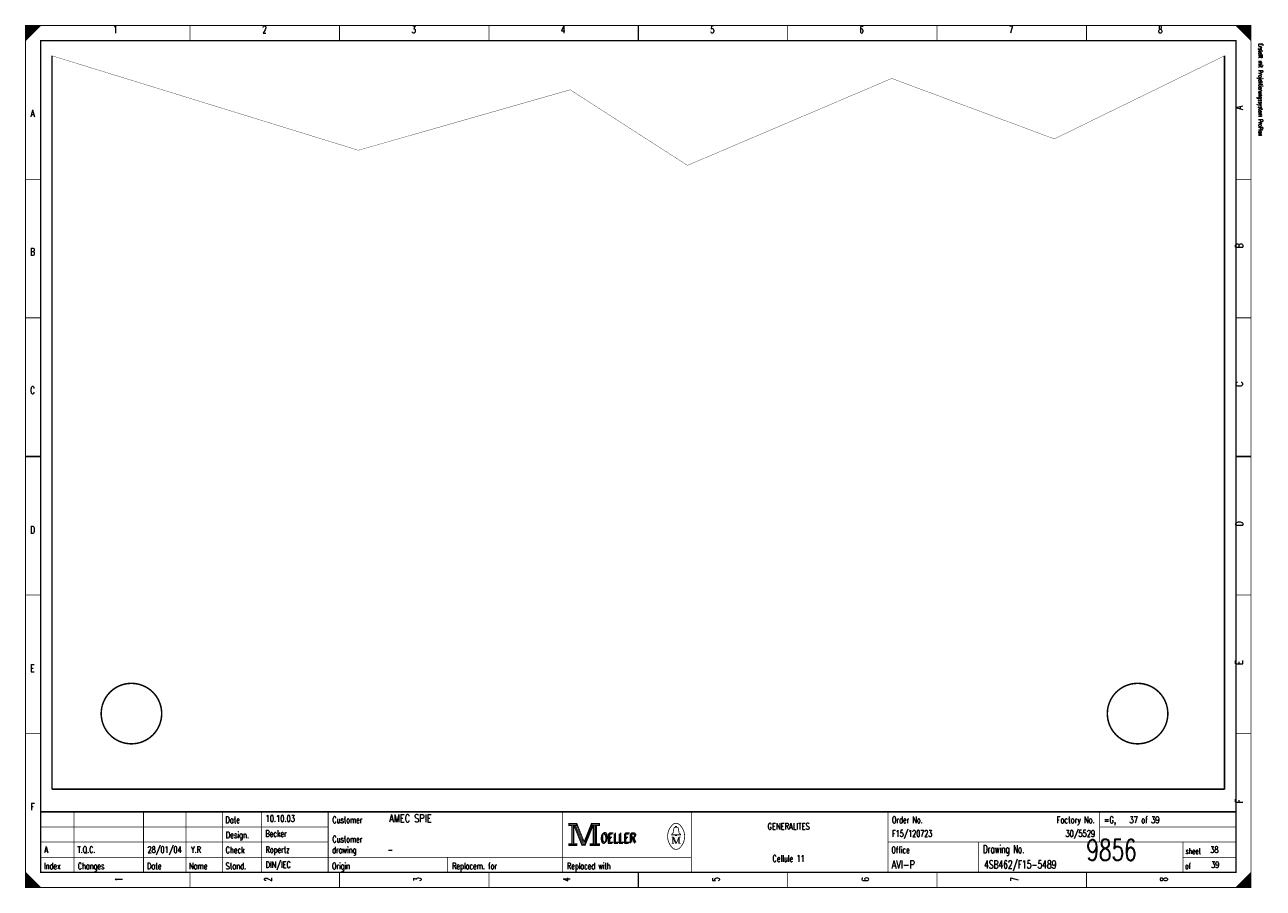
# Model space of a CAD drawing. Extents: x 0 to 409, y 0 to 285.
import ezdxf
from ezdxf.enums import TextEntityAlignment as Align

# ---------------------------------------------------------------- set-up
doc = ezdxf.new("R2010")
doc.units = 0
doc.header["$MEASUREMENT"] = 0
doc.layers.get('0').update_dxf_attribs({"color": 9, "linetype": 'CONTINUOUS'})
doc.styles.get("Standard").update_dxf_attribs({"font": 'romans.shx', "bigfont": 'TXT.shx'})

msp = doc.modelspace()

# ---------------------------------------------------------------- linework, layer by layer
at = {"color": 0, "flags": 128}
for points, const_width in [([(0, 142.5), (0, 285), (405, 285), (405, 0), (0, 0), (0, 142.5)], 0.25), ([(0, 285), (5, 285), (0, 280), (0, 285)], 0.25), ([(0.25, 285), (0.25, 280.25), (0.5, 280.5), (0.5, 285), (0.75, 285), (0.75, 280.75), (1, 281), (1, 285), (1.25, 285), (1.25, 281.25), (1.5, 281.5), (1.5, 285), (1.75, 285), (1.75, 281.75), (2, 282)], 0.25), ([(2, 282), (2, 285), (2.25, 285), (2.25, 282.25), (2.5, 282.5), (2.5, 285), (2.75, 285), (2.75, 282.75), (3, 283), (3, 285), (3.25, 285), (3.25, 283.25), (3.5, 283.5), (3.5, 285), (3.75, 285)], 0.25), ([(3.75, 285), (3.75, 283.75), (4, 284), (4, 285), (4.25, 285), (4.25, 284.25), (4.5, 284.5), (4.5, 285), (4.75, 285), (4.75, 284.75)], 0.25), ([(400, 285), (405, 280), (404.75, 280.25), (404.75, 285), (404.5, 285), (404.5, 280.5), (404.25, 280.75), (404.25, 285), (404, 285), (404, 281), (403.75, 281.25), (403.75, 285), (403.5, 285), (403.5, 281.5), (403.25, 281.75)], 0.25), ([(401.5, 283.5), (401.5, 285), (401.25, 285), (401.25, 283.75), (401, 284), (401, 285), (400.75, 285), (400.75, 284.25), (400.5, 284.5), (400.5, 285), (400.25, 285), (400.25, 284.75)], 0.25), ([(403.25, 281.75), (403.25, 285), (403, 285), (403, 282), (402.75, 282.25), (402.75, 285), (402.5, 285), (402.5, 282.5), (402.25, 282.75), (402.25, 285), (402, 285), (402, 283), (401.75, 283.25), (401.75, 285), (401.5, 285)], 0.25), ([(8.75, 275), (110, 243.75), (180, 263.75), (218.75, 238.75), (286.25, 267.5), (340, 247.5), (396.25, 275)], 0.1), ([(179.5, 21.2), (179.5, 20.5), (180.5, 20.5), (180.5, 14.5), (179.5, 14.5), (179.5, 13.8), (182.2, 13.8), (182.2, 14.5), (181.2, 14.5), (181.2, 20.5), (182.2, 20.5), (182.2, 21.2), (179.5, 21.2)], 0.25), ([(180.7, 20.7), (180.7, 14.3), (181, 14.3), (181, 20.7)], 0.25), ([(181.2, 20.5), (183.9, 13.8), (184.9, 13.8), (187.6, 20.5)], 0.25), ([(181.8, 20.5), (184.2, 14.6), (184.6, 14.6)], 0.25), ([(182.2, 21.2), (184.6, 15.2), (187, 21.2)], 0.25), ([(182.2, 20.5), (184.4, 14.9), (184.7, 14.9)], 0.25), ([(184.6, 14.2), (184.9, 14.2), (187.4, 20.5)], 0.25), ([(184.6, 14.6), (184.8, 14.6), (187.2, 20.5)], 0.25), ([(187.6, 20.5), (187.6, 14.5), (186.6, 14.5), (186.6, 13.8), (187.1, 13.8)], 0.25), ([(187, 21.2), (187, 20.5), (188, 20.5), (188, 14.5), (187, 14.5), (187, 13.8), (189.7, 13.8), (189.7, 14.5), (188.7, 14.5), (188.7, 20.5), (189.7, 20.5), (189.7, 21.2), (187, 21.2)], 0.25), ([(187.8, 20.7), (187.8, 14.3), (188.3, 14.3), (188.3, 20.7), (188.5, 20.7), (188.5, 14.3)], 0.25), ([(214.8, 17.4), (213.5, 17.4), (213.5, 17.6), (214, 18), (214.3, 19.6)], 0.25), ([(213.9, 16.7), (213.9, 14.6), (213.5, 14.6)], 0.25), ([(213.9, 16.7), (214.8, 14.6), (215.1, 14.6)], 0.25), ([(214.8, 19.9), (214.8, 20.2), (215.2, 20.2), (215.2, 19.9)], 0.25), ([(215.2, 17.4), (216.5, 17.4), (216.5, 17.6), (216, 18), (215.7, 19.6)], 0.25), ([(0, 5), (0, 0), (5, 0), (0, 5), (0.25, 4.75), (0.25, 0), (0.5, 0), (0.5, 4.5), (0.75, 4.25), (0.75, 0), (1, 0), (1, 4), (1.25, 3.75), (1.25, 0), (1.5, 0)], 0.25), ([(404.75, 4.75), (404.75, 0), (404.5, 0), (404.5, 4.5), (404.25, 4.25), (404.25, 0), (404, 0), (404, 4), (403.75, 3.75), (403.75, 0), (403.5, 0), (403.5, 3.5), (403.25, 3.25), (403.25, 0), (403, 0)], 0.25), ([(1.5, 0), (1.5, 3.5), (1.75, 3.25), (1.75, 0), (2, 0), (2, 3), (2.25, 2.75), (2.25, 0), (2.5, 0), (2.5, 2.5), (2.75, 2.25), (2.75, 0), (3, 0), (3, 2), (3.25, 1.75)], 0.25), ([(3.25, 1.75), (3.25, 0), (3.5, 0), (3.5, 1.5), (3.75, 1.25), (3.75, 0), (4, 0), (4, 1), (4.25, 0.75), (4.25, 0), (4.5, 0), (4.5, 0.5), (4.75, 0.25)], 0.25), ([(401.25, 1.25), (401.25, 0), (401, 0), (401, 1), (400.75, 0.75), (400.75, 0), (400.5, 0), (400.5, 0.5), (400.25, 0.25), (400.25, 0)], 0.25), ([(403, 0), (403, 3), (402.75, 2.75), (402.75, 0), (402.5, 0), (402.5, 2.5), (402.25, 2.25), (402.25, 0), (402, 0), (402, 2), (401.75, 1.75), (401.75, 0), (401.5, 0), (401.5, 1.5), (401.25, 1.25)], 0.25)]:
    msp.add_lwpolyline(points, dxfattribs=dict(at, const_width=const_width))
for points, const_width in [([(0, 285), (405, 285), (405, 0), (0, 0)], 0.25), ([(5, 280), (400, 280), (400, 5), (5, 5)], 0.5), ([(5, 280), (400, 280), (400, 5), (5, 5)], 0.25), ([(179.7, 21), (182, 21), (182, 20.7), (179.7, 20.7)], 0.25), ([(187.2, 21), (189.5, 21), (189.5, 20.7), (187.2, 20.7)], 0.25), ([(214.8, 17.4), (215.2, 17.4), (215.2, 17.1), (214.8, 17.1)], 0.25), ([(179.7, 14.3), (182, 14.3), (182, 14), (179.7, 14)], 0.25), ([(186.8, 14.3), (189.5, 14.3), (189.5, 14), (186.8, 14)], 0.25)]:
    msp.add_lwpolyline(points, close=True, dxfattribs=dict(at, const_width=const_width))
at = {"color": 0}
for points, const_width in [([(54.375, 285), (54.375, 280)], 0.25), ([(103.75, 285), (103.75, 280)], 0.25), ([(153.125, 285), (153.125, 280)], 0.25), ([(202.5, 280), (202.5, 285)], 0.5), ([(202.5, 285), (202.5, 280)], 0.25), ([(251.875, 285), (251.875, 280)], 0.25), ([(301.25, 285), (301.25, 280)], 0.25), ([(350.625, 285), (350.625, 280)], 0.25), ([(8.75, 275), (8.75, 32.5)], 0.5), ([(396.25, 275), (396.25, 32.5)], 0.5), ([(0, 234.167), (5, 234.167)], 0.25), ([(405, 234.167), (400, 234.167)], 0.25), ([(0, 188.334), (5, 188.334)], 0.25), ([(405, 188.334), (400, 188.334)], 0.25), ([(5, 142.5), (0, 142.5)], 0.5), ([(0, 142.5), (5, 142.5)], 0.25), ([(400, 142.5), (405, 142.5)], 0.5), ([(405, 142.5), (400, 142.5)], 0.25), ([(0, 96.667), (5, 96.667)], 0.25), ([(405, 96.667), (400, 96.667)], 0.25), ([(0, 50.834), (5, 50.834)], 0.25), ([(405, 50.834), (400, 50.834)], 0.25), ([(8.75, 32.5), (396.25, 32.5)], 0.5), ([(400, 25), (5, 25)], 0.5), ([(16, 5), (16, 25)], 0.25), ([(39, 5), (39, 25)], 0.25), ([(53, 5), (53, 25)], 0.25), ([(65, 25), (65, 5)], 0.25), ([(78, 25), (78, 5)], 0.25), ([(100, 25), (100, 5)], 0.25), ([(177.5, 25), (177.5, 5)], 0.25), ([(220, 25), (220, 5)], 0.25), ([(285, 25), (285, 5)], 0.25), ([(355, 25), (355, 15)], 0.25), ([(181.5, 20.5), (184, 14.2)], 0.25), ([(184.7, 14.9), (187, 20.6)], 0.25), ([(5, 20), (100, 20)], 0.25), ([(213.5, 16.7), (214.2, 16.7)], 0.25), ([(214.2, 16.7), (215.1, 14.6)], 0.25), ([(214.6, 19.9), (215.5, 19.9)], 0.25), ([(215.1, 14.6), (215.9, 16.7)], 0.25), ([(215.9, 14.6), (215.9, 16.7)], 0.25), ([(215.9, 16.7), (216.5, 16.7)], 0.25), ([(216.1, 16.7), (216.1, 14.6)], 0.25), ([(355, 20), (400, 20)], 0.25), ([(5, 15), (100, 15)], 0.25), ([(184, 14.2), (184.6, 14.2)], 0.25), ([(213.9, 14.6), (214.3, 14.6)], 0.25), ([(216.5, 14.6), (215.7, 14.6)], 0.25), ([(285, 15), (400, 15)], 0.25), ([(315, 15), (315, 5)], 0.25), ([(382.5, 15), (382.5, 5)], 0.25), ([(5, 10), (220, 10)], 0.25), ([(139.5, 10), (139.5, 5)], 0.25), ([(382.5, 10), (400, 10)], 0.25), ([(54.375, 0), (54.375, 5)], 0.25), ([(103.75, 0), (103.75, 5)], 0.25), ([(153.125, 0), (153.125, 5)], 0.25), ([(202.5, 5), (202.5, 0)], 0.5), ([(202.5, 0), (202.5, 5)], 0.25), ([(251.875, 0), (251.875, 5)], 0.25), ([(301.25, 0), (301.25, 5)], 0.25), ([(350.625, 0), (350.625, 5)], 0.25), ([(405, 5), (400, 0)], 0.25), ([(4.75, 0), (4.75, 0.25)], 0.25)]:
    msp.add_lwpolyline(points, dxfattribs=dict(at, const_width=const_width))
at = {"color": 0, "const_width": 0.5, "flags": 128}
for points in [[(45, 57.5, 1), (25, 57.5, 1)], [(377.5, 57.5, 1), (357.5, 57.5, 1)]]:
    msp.add_lwpolyline(points, format="xyb", close=True, dxfattribs=at)
at = {"color": 0, "const_width": 0.25, "flags": 128}
for points in [[(213.499601, 20.388348, 0.373815), (213.488, 13.425, 0.373815)], [(216.493359, 20.403602, 0.530775), (213.513, 20.413, 0.530775)], [(216.498075, 13.401685, 0.378582), (216.463, 20.438, 0.378582)], [(214.6, 19.9, 0.414214), (214.3, 19.6, 0.414214)], [(215.7, 19.6, 0.414214), (215.4, 19.9, 0.414214)], [(213.502705, 13.401803, 0.532213), (216.488, 13.388, 0.532213)]]:
    msp.add_lwpolyline(points, format="xyb", dxfattribs=at)

# ---------------------------------------------------------------- texts
at = {"color": 0}
for s, height, width, p in [('1', 2.38125, 0.672, (29.654421, 284.858032)), ('2', 2.38125, 0.672, (78.988169, 284.858032)), ('3', 2.38125, 0.672, (128.321918, 284.858032)), ('4', 2.38125, 0.672, (177.655666, 284.858032)), ('5', 2.38125, 0.672, (226.989415, 284.858032)), ('6', 2.38125, 0.672, (276.323163, 284.858032)), ('7', 2.38125, 0.672, (325.656912, 284.858032)), ('8', 2.38125, 0.672, (374.99066, 284.858032)), ('A', 2.38125, 0.76, (2.325654, 257.174346)), ('B', 2.38125, 0.76, (2.325654, 211.389788)), ('C', 2.38125, 0.76, (2.325654, 165.60523)), ('D', 2.38125, 0.76, (2.325654, 119.465753)), ('E', 2.38125, 0.76, (2.325654, 73.681196)), ('F', 2.38125, 0.76, (2.325654, 27.896638)), ('GENERALITES', 2.143125, 0.76, (252.188667, 21.295143)), ('Cellule 11', 2.143125, 0.64, (252.188667, 10.647572))]:
    msp.add_text(s, height=height, dxfattribs=dict(at, width=width)).set_placement(p, align=Align.TOP_CENTER)
at = {"color": 0, "width": 0.622634}
msp.add_text('Erstellt mit Projektierungssystem ProPlan', height=1.42875, rotation=270, dxfattribs=at).set_placement((407.023879, 279.056912), align=Align.BOTTOM_LEFT)
at = {"color": 0, "width": 0.76}
for s, p in [('A', (399.909527, 257.174346)), ('B', (399.909527, 211.389788)), ('C', (399.921949, 165.60523)), ('D', (399.921949, 119.465753)), ('E', (399.909527, 73.681196)), ('F', (399.909527, 27.896638))]:
    msp.add_text(s, height=2.38125, rotation=90, dxfattribs=at).set_placement(p, align=Align.TOP_LEFT)
at = {"color": 0}
for s, height, width, p in [('Date', 2.143125, 0.64, (66.054919, 23.424658)), ('Customer', 2.143125, 0.62, (101.403082, 23.424658)), ('Order No.', 2.143125, 0.656889, (286.328331, 23.424658)), ('=G,    37 of 39', 2.143125, 0.681067, (356.408873, 23.424658)), ('Design.', 2.143125, 0.636571, (66.191563, 18.455791)), ('Customer', 2.143125, 0.62, (101.403082, 17.036115)), ('OELLER', 3.095625, 0.76, (189.964259, 17.745953)), ('OELLER', 3.095625, 0.76, (189.964259, 17.745953)), ('OELLER', 3.095625, 0.76, (190.319178, 18.100872)), ('Check', 2.143125, 0.632, (66.11703, 13.486924)), ('drawing', 2.143125, 0.6, (101.328549, 13.486924)), ('Office', 2.143125, 0.626667, (286.154421, 13.486924)), ('Drawing No.', 2.619375, 0.646545, (316.427242, 13.983811)), ('sheet', 1.905, 0.6, (383.377397, 12.990037)), ('Index', 2.143125, 0.632, (6.086021, 8.163138)), ('Changes', 2.143125, 0.622857, (17.262422, 8.163138)), ('Stand.', 2.143125, 0.642667, (66.11703, 8.163138)), ('Origin', 2.143125, 0.626667, (101.266438, 8.163138)), ('Replacem. for', 2.143125, 0.627077, (140.973007, 8.163138)), ('Replaced with', 2.143125, 0.619692, (178.949346, 8.163138)), ('of', 1.905, 0.6, (383.228331, 8.021171)), ('Date', 2.143125, 0.64, (40.145828, 8.163138)), ('Name', 2.143125, 0.64, (54.03736, 8.163138))]:
    msp.add_text(s, height=height, dxfattribs=dict(at, width=width)).set_placement(p, align=Align.TOP_LEFT)
for s, height, width, p in [('10.10.03', 2.143125, 0.678, (79.33599, 21.082192)), ('AMEC SPIE', 2.619375, 0.752889, (120.157005, 20.769863)), ('Becker', 2.143125, 0.626667, (79.273879, 16.113325)), ('F15/120723', 2.143125, 0.6832, (286.390442, 16.113325)), ('A', 2.143125, 0.76, (6.212017, 10.789539)), ('T.Q.C.', 2.143125, 0.728, (17.163045, 10.789539)), ('28/01/04', 2.143125, 0.678, (40.294894, 10.789539)), ('Y.R', 2.143125, 0.738667, (54.665567, 10.789539)), ('Ropertz', 2.143125, 0.622857, (79.323568, 10.789539)), ('-', 2.143125, 0.696, (119.651245, 10.789539)), ('9856', 7, 0.6928, (350.581462, 6.783637)), ('38', 2.143125, 0.672, (391.501494, 10.789539)), ('DIN/IEC', 2.143125, 0.750857, (79.348412, 5.820672)), ('AVI-P', 2.619375, 0.7472, (286.241376, 5.508344)), ('4SB462/F15-5489', 2.619375, 0.6928, (316.787484, 5.508344)), ('39', 2.143125, 0.672, (391.771233, 5.820672))]:
    msp.add_text(s, height=height, dxfattribs=dict(at, width=width)).set_placement(p, align=Align.BOTTOM_LEFT)
at = {"color": 0, "width": 0.646545}
msp.add_text('Factory No.', height=2.143125, dxfattribs=at).set_placement((353.349471, 23.424658), align=Align.TOP_RIGHT)
at = {"color": 0, "width": 0.675429}
msp.add_text('30/5529', height=2.143125, dxfattribs=at).set_placement((353.464819, 16.113325), align=Align.BOTTOM_RIGHT)
at = {"color": 0, "width": 0.672}
for s, p in [('1', (29.654421, 2.697385)), ('2', (78.988169, 2.697385)), ('3', (128.321918, 2.697385)), ('4', (177.655666, 2.697385)), ('5', (226.989415, 2.697385)), ('6', (276.323163, 2.697385)), ('7', (325.656912, 2.697385)), ('8', (374.99066, 2.697385))]:
    msp.add_text(s, height=2.38125, rotation=90, dxfattribs=at).set_placement(p, align=Align.TOP_CENTER)

doc.saveas('drawing.dxf')
